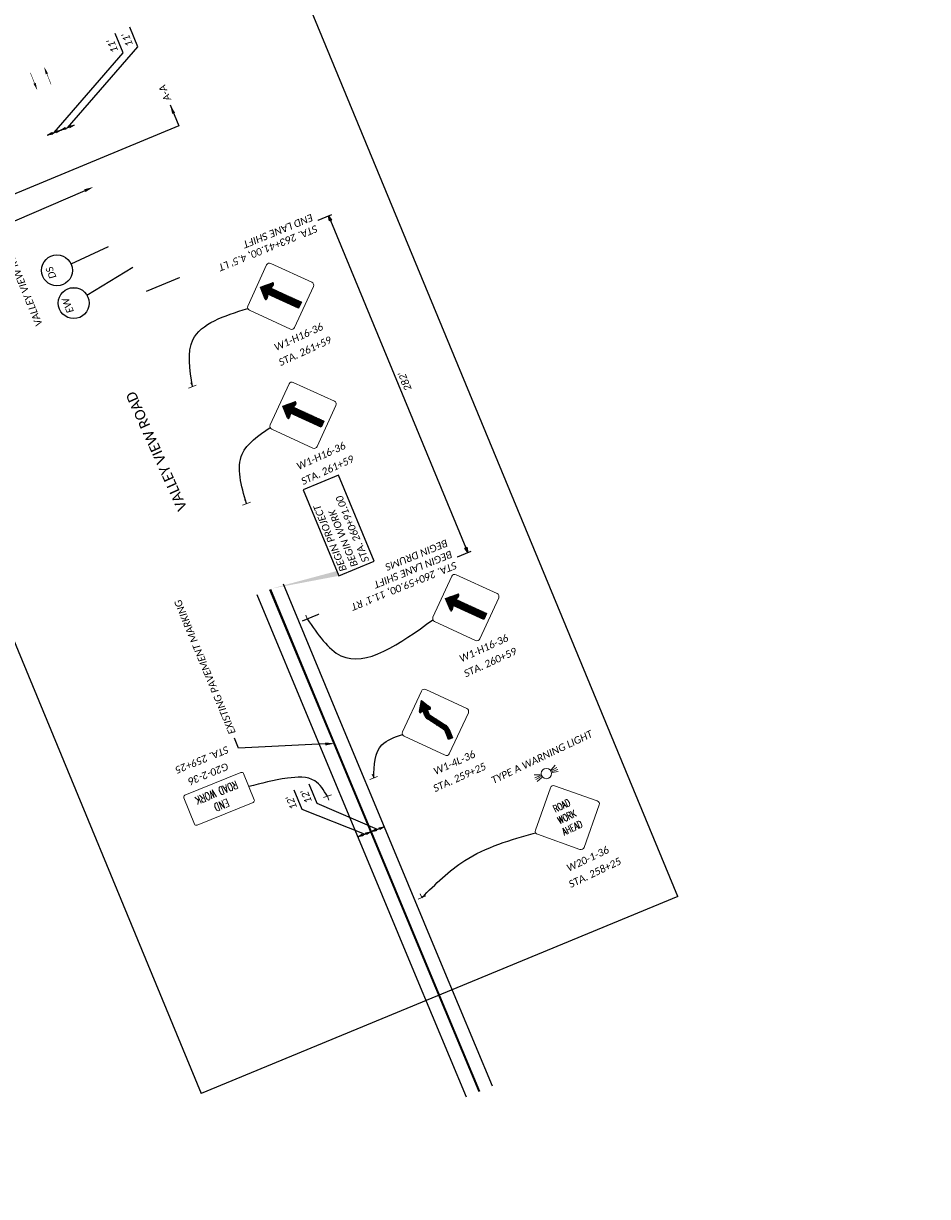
# Model space of a CAD drawing. Header units: feet. Extents: x 2244016 to 2247200, y 592529 to 600252.
# Tile 4 of 5: x 2245798 to 2246499, y 595209 to 596119. Entities that reach past the tile are written whole.
import ezdxf
from ezdxf import colors
from ezdxf.entities.mleader import LeaderData, LeaderLine
from ezdxf.enums import TextEntityAlignment as Align
from ezdxf.math import Vec2, Vec3

# ---------------------------------------------------------------- set-up
doc = ezdxf.new("R2010")
doc.units = ezdxf.units.FT
doc.header["$MEASUREMENT"] = 0
doc.set_wipeout_variables(frame=1)
doc.linetypes.add('dsolidcl', pattern=[0])
for name, color, linetype in [('0_XRef_1', 7, 'Continuous'), ('MT_P_Edge_Line', 7, 'Continuous'), ('MT_P_Text', 7, 'Continuous'), ('PM_X_CL_Double_Solid', 2, 'dsolidcl'), ('PM_X_Edge_Line', 2, 'Continuous'), ('RD_X_Text', 7, 'Continuous'), ('SH_Text', 7, 'Continuous'), ('SN_P_Signs', 120, 'Continuous'), ('TX_P_20', 7, 'Continuous')]:
    doc.layers.add(name, color=color, linetype=linetype)
doc.layers.add('SC_Scratch1', color=7, linetype='Continuous', plot=False)
doc.styles.add('P_Slanted_Normal', font='calibrii.ttf', dxfattribs={"height": 0.14})
doc.styles.add('P_Straight_Title', font='calibri.ttf', dxfattribs={"height": 0.2})
doc.styles.add('S', font='SIMPLEX', dxfattribs={"width": 0.7})
doc.styles.add('Slanted-Normal', font='font31.shx', dxfattribs={"height": 0.14})
doc.dimstyles.new('Dec-2  Slanted', dxfattribs={"dimtxt": 0.14, "dimasz": 0.14, "dimexe": 0.07, "dimexo": 0.07, "dimgap": 0.07, "dimtad": 1, "dimzin": 3, "dimdsep": 46, "dimtxsty": 'Slanted-Normal', "dimblk": 'Dim1', "dimcen": 0, "dimclrd": 95, "dimclre": 95, "dimclrt": 7, "dimazin": 3, "dimtfac": 1, "dimtix": 1, "dimtofl": 0, "dimtmove": 1, "dimatfit": 3, "dimldrblk": 'Dim1', "dimfxl": 1, "dimtolj": 1, "dimtzin": 0, "dimlwd": -1, "dimlwe": -1, "dimarcsym": 0})

# ---------------------------------------------------------------- blocks, each defined once
blk = doc.blocks.new('Dim1')
h = blk.add_hatch(color=4)
h.dxf.hatch_style = 1
h.paths.add_polyline_path([(0, 0), (-1, -0.2), (-1, 0.2)])
at = {"color": 4}
blk.add_lwpolyline([(0, 0), (-1, -0.2), (-1, 0.2), (0, 0)], dxfattribs=at)
blk = doc.blocks.new('*D1020')
at = {"layer": 'Defpoints', "color": 0, "transparency": 16777216}
for p in [(2245890.45, 595910.32), (2246142.05, 595708.68), (2246011.27, 595654.57)]:
    blk.add_point(p, dxfattribs=at)
at = {"layer": 'SH_Text', "color": 95, "linetype": 'Continuous', "transparency": 16777216}
for p, q in [((2245893.03, 595911.39), (2246036.62, 595970.8)), ((2246035.56, 595966.03), (2246140.52, 595712.37)), ((2246013.86, 595655.64), (2246144.63, 595709.75))]:
    blk.add_line(p, q, dxfattribs=at)
at = {"layer": 'SH_Text', "color": 95, "transparency": 16777216, "xscale": 4, "yscale": 4, "zscale": 4}
for p, rotation in [((2246034.03, 595969.73), 112.4782645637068), ((2246142.05, 595708.68), 292.4782645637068)]:
    blk.add_blockref('Dim1', p, dxfattribs=dict(at, rotation=rotation))
at = {"layer": 'SH_Text', "color": 7, "transparency": 16777216, "insert": (2246093.28, 595841.37), "char_height": 5.6, "attachment_point": 5, "rotation": 112.47826, "style": 'P_Slanted_Normal'}
blk.add_mtext("\\A1;282'", dxfattribs=at)
blk = doc.blocks.new('ARR')
at = {"const_width": 0.0138}
blk.add_lwpolyline([(0.295, 0.001), (0.001, 0.001)], dxfattribs=at)
blk.add_solid([(0.292, 0.032), (0.292, -0.032), (0.484, 0.001)])
blk = doc.blocks.new('*U1025')
blk.add_wipeout([(-0.298, 0.023), (-0.295, 0.045), (-0.291, 0.07), (-0.285, 0.091), (-0.277, 0.112), (-0.268, 0.133), (-0.257, 0.153), (-0.245, 0.172), (-0.234, 0.186), (-0.221, 0.202), (-0.206, 0.217), (-0.188, 0.233), (-0.172, 0.245), (-0.158, 0.254), (-0.142, 0.263), (-0.124, 0.272), (-0.105, 0.28), (-0.084, 0.287), (-0.058, 0.293), (-0.036, 0.297), (-0.012, 0.299), (0, 0.299), (0.022, 0.298), (0.043, 0.296), (0.069, 0.291), (0.09, 0.285), (0.111, 0.278), (0.135, 0.266), (0.153, 0.256), (0.17, 0.246), (0.187, 0.233), (0.203, 0.219), (0.217, 0.205), (0.23, 0.191), (0.24, 0.178), (0.253, 0.159), (0.264, 0.141), (0.273, 0.122), (0.281, 0.103), (0.286, 0.086), (0.291, 0.068), (0.294, 0.053), (0.297, 0.037), (0.298, 0.018), (0.299, 0), (0.298, -0.02), (0.296, -0.04), (0.293, -0.059), (0.289, -0.076), (0.284, -0.093), (0.278, -0.109), (0.272, -0.123), (0.263, -0.141), (0.254, -0.157), (0.245, -0.171), (0.232, -0.188), (0.22, -0.202), (0.211, -0.211), (0.198, -0.224), (0.188, -0.232), (0.172, -0.244), (0.151, -0.258), (0.129, -0.27), (0.112, -0.277), (0.094, -0.284), (0.07, -0.291), (0.057, -0.293), (0.038, -0.296), (0.025, -0.298), (0.011, -0.299), (0, -0.299), (-0.006, -0.299), (-0.018, -0.298), (-0.028, -0.298), (-0.04, -0.296), (-0.052, -0.294), (-0.064, -0.292), (-0.077, -0.289), (-0.092, -0.284), (-0.115, -0.276), (-0.135, -0.267), (-0.15, -0.258), (-0.168, -0.247), (-0.182, -0.237), (-0.199, -0.223), (-0.218, -0.204), (-0.232, -0.189), (-0.246, -0.17), (-0.255, -0.155), (-0.266, -0.137), (-0.275, -0.118), (-0.283, -0.097), (-0.29, -0.074), (-0.294, -0.054), (-0.297, -0.033), (-0.299, -0.015), (-0.299, 0)])
at = {"flags": 128}
blk.add_lwpolyline([(0.015, -0.3), (0.055, -1.099)], dxfattribs=at)
blk.add_circle((0, 0), 0.3)
at = {"style": 'P_Slanted_Normal', "flags": 8}
for tag, p in [('ITEMTYPE', (0, 0.125)), ('ITEMNUMBER', (0, -0.125))]:
    blk.add_attdef(tag, text='', height=0.14, dxfattribs=at).set_placement(p, align=Align.MIDDLE_CENTER)
blk = doc.blocks.new('*U1026')
blk.add_wipeout([(-0.298, 0.023), (-0.295, 0.045), (-0.291, 0.07), (-0.285, 0.091), (-0.277, 0.112), (-0.268, 0.133), (-0.257, 0.153), (-0.245, 0.172), (-0.234, 0.186), (-0.221, 0.202), (-0.206, 0.217), (-0.188, 0.233), (-0.172, 0.245), (-0.158, 0.254), (-0.142, 0.263), (-0.124, 0.272), (-0.105, 0.28), (-0.084, 0.287), (-0.058, 0.293), (-0.036, 0.297), (-0.012, 0.299), (0, 0.299), (0.022, 0.298), (0.043, 0.296), (0.069, 0.291), (0.09, 0.285), (0.111, 0.278), (0.135, 0.266), (0.153, 0.256), (0.17, 0.246), (0.187, 0.233), (0.203, 0.219), (0.217, 0.205), (0.23, 0.191), (0.24, 0.178), (0.253, 0.159), (0.264, 0.141), (0.273, 0.122), (0.281, 0.103), (0.286, 0.086), (0.291, 0.068), (0.294, 0.053), (0.297, 0.037), (0.298, 0.018), (0.299, 0), (0.298, -0.02), (0.296, -0.04), (0.293, -0.059), (0.289, -0.076), (0.284, -0.093), (0.278, -0.109), (0.272, -0.123), (0.263, -0.141), (0.254, -0.157), (0.245, -0.171), (0.232, -0.188), (0.22, -0.202), (0.211, -0.211), (0.198, -0.224), (0.188, -0.232), (0.172, -0.244), (0.151, -0.258), (0.129, -0.27), (0.112, -0.277), (0.094, -0.284), (0.07, -0.291), (0.057, -0.293), (0.038, -0.296), (0.025, -0.298), (0.011, -0.299), (0, -0.299), (-0.006, -0.299), (-0.018, -0.298), (-0.028, -0.298), (-0.04, -0.296), (-0.052, -0.294), (-0.064, -0.292), (-0.077, -0.289), (-0.092, -0.284), (-0.115, -0.276), (-0.135, -0.267), (-0.15, -0.258), (-0.168, -0.247), (-0.182, -0.237), (-0.199, -0.223), (-0.218, -0.204), (-0.232, -0.189), (-0.246, -0.17), (-0.255, -0.155), (-0.266, -0.137), (-0.275, -0.118), (-0.283, -0.097), (-0.29, -0.074), (-0.294, -0.054), (-0.297, -0.033), (-0.299, -0.015), (-0.299, 0)])
at = {"flags": 128}
blk.add_lwpolyline([(0.049, -0.296), (0.219, -1.323)], dxfattribs=at)
blk.add_circle((0, 0), 0.3)
at = {"style": 'P_Slanted_Normal', "flags": 8}
for tag, p in [('ITEMTYPE', (0, 0.125)), ('ITEMNUMBER', (0, -0.125))]:
    blk.add_attdef(tag, text='', height=0.14, dxfattribs=at).set_placement(p, align=Align.MIDDLE_CENTER)
blk = doc.blocks.new('SGN1PP')
at = {"layer": 'SN_P_Signs', "color": 120, "linetype": 'Continuous', "lineweight": 13}
for p, q in [((0, 0), (-0.08, 0)), ((0, 0.08), (0, -0.08))]:
    blk.add_line(p, q, dxfattribs=at)
blk = doc.blocks.new('A$Cb5b69d97')
at = {"layer": 'SN_P_Signs', "linetype": 'Continuous'}
for p, q in [((-3.5, -8.91), (-4.75, -6.91)), ((-2.99, -8.75), (-4.43, -6.44)), ((-2.47, -8.59), (-4.11, -5.97)), ((2.08, -14.89), (-3.78, -5.5)), ((2.08, -13.91), (-3.46, -5.03)), ((2.08, -12.92), (-3.14, -4.57)), ((2.08, -11.94), (-2.82, -4.1)), ((2.08, -10.95), (-2.49, -3.63)), ((2.08, -9.97), (-2.17, -3.16)), ((2.08, -8.98), (-1.85, -2.69)), ((2.44, -8.58), (-1.53, -2.22)), ((3.21, -8.82), (-1.2, -1.75)), ((3.97, -9.06), (-0.88, -1.28)), ((4.72, -9.27), (-0.56, -0.81)), ((5.25, -9.13), (-0.24, -0.35)), ((5.59, -8.68), (1.78, -2.58)), ((-5.19, -9.17), (-5.62, -8.47)), ((-4.53, -9.23), (-5.4, -7.85)), ((-4.02, -9.07), (-5.07, -7.38)), ((2.08, -15.88), (-2.08, -9.21)), ((2.08, -16.87), (-2.08, -10.2)), ((2.08, -17.85), (-2.08, -11.18)), ((2.08, -18.84), (-2.08, -12.17)), ((2.08, -19.82), (-2.08, -13.15)), ((2.08, -20.81), (-2.08, -14.14)), ((2.08, -21.79), (-2.08, -15.12)), ((2.08, -22.78), (-2.08, -16.11)), ((2.08, -23.76), (-2.08, -17.09)), ((2.08, -24.75), (-2.08, -18.08)), ((2.08, -25.73), (-2.08, -19.06)), ((2.08, -26.72), (-2.08, -20.05)), ((2.08, -27.7), (-2.08, -21.03)), ((2.08, -28.69), (-2.08, -22.02)), ((2.08, -29.67), (-2.08, -23)), ((2.08, -30.66), (-2.08, -23.99)), ((2.08, -31.64), (-2.08, -24.97)), ((2.1, -32.65), (-2.08, -25.96)), ((2.08, -33.61), (-2.08, -26.94)), ((2.08, -34.6), (-2.08, -27.93)), ((2.08, -35.58), (-2.08, -28.91)), ((2.08, -36.57), (-2.08, -29.9)), ((2.05, -37.5), (-2.08, -30.88)), ((1.44, -37.5), (-2.08, -31.87)), ((0.82, -37.5), (-2.08, -32.85)), ((0.2, -37.5), (-2.08, -33.84)), ((-0.41, -37.5), (-2.08, -34.82)), ((-1.03, -37.5), (-2.08, -35.81)), ((-1.64, -37.5), (-2.08, -36.79))]:
    blk.add_line(p, q, dxfattribs=at)
at = {"layer": 'SN_P_Signs', "flags": 128}
blk.add_lwpolyline([(-2.08, -37.5), (-2.08, -8.46), (-4.54, -9.23, -0.712491), (-5.48, -7.97), (0, 0), (5.48, -7.97, -0.712491), (4.54, -9.23), (2.08, -8.46), (2.08, -19.35), (2.08, -37.5)], format="xyb", close=True, dxfattribs=at)
blk = doc.blocks.new('A$Cc3f8f2c4')
at = {"layer": 'SN_P_Signs', "linetype": 'Continuous'}
for p, q in [((-4.89, -9.27), (-5.58, -8.16)), ((-4.33, -9.17), (-5.27, -7.67)), ((-3.82, -9.01), (-4.95, -7.2)), ((-3.3, -8.85), (-4.63, -6.73)), ((-2.79, -8.68), (-4.3, -6.26)), ((-2.27, -8.52), (-3.98, -5.79)), ((15.27, -35.61), (-3.66, -5.32)), ((15.25, -34.6), (-3.34, -4.85)), ((2.09, -12.55), (-3.01, -4.38)), ((2.08, -11.55), (-2.69, -3.91)), ((2.08, -10.57), (-2.37, -3.44)), ((10.26, -28.58), (-2.08, -8.83)), ((2.08, -9.58), (-2.05, -2.98)), ((2.08, -8.6), (-1.72, -2.51)), ((2.74, -8.67), (-1.4, -2.04)), ((3.51, -8.91), (-1.08, -1.57)), ((4.27, -9.15), (-0.76, -1.1)), ((4.96, -9.26), (-0.43, -0.63)), ((5.41, -9), (-0.11, -0.16)), ((5.62, -8.35), (4.41, -6.41)), ((8.1, -26.1), (-2.08, -9.81)), ((5.94, -23.63), (-2.08, -10.8)), ((3.77, -21.15), (-2.08, -11.78)), ((1.61, -18.68), (-2.07, -12.78)), ((-0.55, -16.21), (-1.73, -14.31)), ((15.24, -33.59), (2.85, -13.76)), ((15.22, -32.58), (5.01, -16.24)), ((15.2, -31.56), (7.17, -18.71)), ((15.18, -30.55), (9.33, -21.19)), ((15.14, -29.5), (11.49, -23.66)), ((14.74, -27.86), (13.59, -26.03)), ((15.29, -36.63), (10.96, -29.7)), ((15.22, -37.5), (11.02, -30.78)), ((14.6, -37.5), (11.04, -31.8)), ((13.99, -37.5), (11.06, -32.81)), ((13.37, -37.5), (11.07, -33.82)), ((12.76, -37.5), (11.09, -34.84)), ((12.14, -37.5), (11.11, -35.85)), ((11.52, -37.5), (11.13, -36.86))]:
    blk.add_line(p, q, dxfattribs=at)
at = {"layer": 'SN_P_Signs'}
blk.add_lwpolyline([(2.08, -8.46), (2.08, -12.49, 0.134102), (2.37, -13.22), (13.32, -25.75, -0.200095), (15.18, -30.08), (15.3, -37.5), (11.14, -37.5), (11.01, -30.13, 0.217998), (10.32, -28.65), (-0.84, -15.88, -0.157181), (-2.08, -12.65), (-2.08, -8.46), (-4.54, -9.23, -0.712491), (-5.48, -7.97), (0, 0), (5.48, -7.97, -0.712491), (4.54, -9.23), (2.08, -8.46)], format="xyb", dxfattribs=at)

msp = doc.modelspace()

# ---------------------------------------------------------------- linework, layer by layer
at = {"layer": 'MT_P_Edge_Line', "color": 95, "linetype": 'Continuous'}
for p, q in [((2245886.336, 596100.847), (2245880.114, 596115.885)), ((2245874.749, 596096.204), (2245868.58, 596111.113)), ((2245821.324, 596034.209), (2245874.749, 596096.204)), ((2245831.623, 596038.074), (2245886.336, 596100.847)), ((2245816.175, 596032.276), (2245826.473, 596036.142)), ((2245826.473, 596036.142), (2245836.772, 596040.007)), ((2246013.665, 595509.282), (2246007.443, 595524.32)), ((2246025.198, 595514.054), (2246018.976, 595529.092)), ((2246072.157, 595494.004), (2246025.198, 595514.054)), ((2246061.852, 595490.136), (2246013.665, 595509.282)), ((2246067.005, 595492.07), (2246077.31, 595495.938)), ((2246056.699, 595488.202), (2246067.005, 595492.07))]:
    msp.add_line(p, q, dxfattribs=at)
at = {"layer": 'MT_P_Text', "linetype": 'Continuous'}
msp.add_line((2245911.252, 596055.843), (2245918.057, 596039.395), dxfattribs=at)
at = {"layer": 'SC_Scratch1', "color": 2}
for p, q in [((2246304.975, 595442.048), (2245846.176, 596550.878)), ((2245476.566, 596397.945), (2245935.365, 595289.115)), ((2246304.975, 595442.048), (2245935.365, 595289.115))]:
    msp.add_line(p, q, dxfattribs=at)
at = {"layer": 'SN_P_Signs', "linetype": 'Continuous', "lineweight": 13}
for p, q in [((2246206.723, 595540.079), (2246209.8, 595543.693)), ((2246207.033, 595539.612), (2246211.087, 595541.971)), ((2246207.392, 595538.842), (2246211.804, 595540.436)), ((2246198.415, 595536.195), (2246193.668, 595536.153)), ((2246198.574, 595535.658), (2246194.164, 595534.06)), ((2246198.935, 595534.889), (2246194.883, 595532.526)), ((2246199.446, 595534.177), (2246195.908, 595531.097)), ((2246207.61, 595537.994), (2246212.242, 595538.732))]:
    msp.add_line(p, q, dxfattribs=at)
at = {"layer": 'SN_P_Signs', "linetype": 'Continuous', "lineweight": 13, "flags": 128}
for points in [[(2246006.784, 595840.582, 0.4142136), (2246003.469, 595839.353), (2245988.866, 595807.545, 0.4142136), (2245990.095, 595804.23), (2246021.902, 595789.628, 0.4142136), (2246025.217, 595790.857), (2246039.82, 595822.664, 0.4142136), (2246038.591, 595825.979)], [(2246109.556, 595602.473, 0.4142136), (2246106.234, 595601.262), (2246091.464, 595569.532, 0.4142136), (2246092.675, 595566.211), (2246124.405, 595551.44, 0.4142136), (2246127.727, 595552.652), (2246142.497, 595584.381, 0.4142136), (2246141.285, 595587.703)], [(2245921.915, 595518.366), (2245930.165, 595498.106, 0.4142136), (2245932.201, 595497.248), (2245975.614, 595514.927, 0.4142136), (2245976.472, 595516.964), (2245968.222, 595537.223, 0.4142136), (2245966.186, 595538.081), (2245922.772, 595520.402, 0.4142136)], [(2246243.944, 595512.962, 0.4142136), (2246242.422, 595516.153), (2246209.431, 595527.837, 0.4142136), (2246206.24, 595526.315), (2246194.556, 595493.324, 0.4142136), (2246196.078, 595490.133), (2246229.069, 595478.449, 0.4142136), (2246232.26, 595479.971)]]:
    msp.add_lwpolyline(points, format="xyb", close=True, dxfattribs=at)
at = {"layer": 'SN_P_Signs', "linetype": 'Continuous', "lineweight": 13}
msp.add_circle((2246202.981, 595537.255), 4.017, dxfattribs=at)
at = {"layer": 'TX_P_20'}
for points in [[(2245928.533, 595837.358), (2245928.893, 595873.562), (2245971.402, 595897.872)], [(2245970.485, 595746.577), (2245967.128, 595785.01), (2245988.794, 595805.633)], [(2246069.12, 595533.86), (2246075.444, 595559.483), (2246091.382, 595567.62)], [(2246033.249, 595519.641), (2246023.344, 595531.627), (2246002.2, 595533.656), (2245972.347, 595527.094)], [(2246106.479, 595441.123), (2246139.676, 595469.781), (2246194.656, 595491.414)]]:
    msp.add_spline(points, degree=3, dxfattribs=at)
msp.add_solid([(2245912.896, 596048.731), (2245911.252, 596055.843), (2245915.114, 596049.649)], dxfattribs=at)

# ---------------------------------------------------------------- block references
at = {"layer": 'MT_P_Edge_Line', "color": 95}
for p, xscale, yscale, zscale, rotation in [((2245836.772, 596040.007), 3.999999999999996, 3.999999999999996, 3.999999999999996, 20.57359634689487), ((2245816.175, 596032.276), 4, 4, 4, 200.5735963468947), ((2245826.473, 596036.142), 3.999999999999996, 3.999999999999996, 3.999999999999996, 20.57359634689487), ((2245826.473, 596036.142), 4, 4, 4, 200.5735963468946), ((2246077.31, 595495.938), 3.999999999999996, 3.999999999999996, 3.999999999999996, 20.57359634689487), ((2246056.699, 595488.202), 4, 4, 4, 200.5735963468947), ((2246067.005, 595492.07), 3.999999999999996, 3.999999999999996, 3.999999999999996, 20.57359634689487), ((2246067.005, 595492.07), 4, 4, 4, 200.5735963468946)]:
    msp.add_blockref('Dim1', p, dxfattribs=dict(at, xscale=xscale, yscale=yscale, zscale=zscale, rotation=rotation))
at = {"layer": 'MT_P_Text', "xscale": -30, "yscale": 29.99999999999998, "zscale": 30}
for p, rotation in [((2245818.868, 596071.708), 291.4862704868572), ((2245802.96, 596080.616), 111.4862704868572)]:
    msp.add_blockref('ARR', p, dxfattribs=dict(at, rotation=rotation))
at = {"layer": 'SN_P_Signs'}
for p, xscale, yscale, zscale, rotation in [((2245928.533, 595837.358), 40, 40, 40, 291.354231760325), ((2245970.485, 595746.577), 40, 40, 40, 291.354231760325), ((2246069.12, 595533.86), 40.00000000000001, 40.00000000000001, 40.00000000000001, 292.6894215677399), ((2246033.249, 595519.641), 40.00000000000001, 40.00000000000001, 40.00000000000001, 108.7631595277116), ((2246106.479, 595441.123), 40, 40, 40, 292.8998776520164)]:
    msp.add_blockref('SGN1PP', p, dxfattribs=dict(at, xscale=xscale, yscale=yscale, zscale=zscale, rotation=rotation))
at = {"layer": 'SN_P_Signs', "xscale": 1.25, "yscale": 0.9, "rotation": 65.34042997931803}
msp.add_blockref('A$Cb5b69d97', (2245998.698, 595822.203), dxfattribs=at)
at = {"layer": 'TX_P_20', "xscale": 0.8000000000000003, "yscale": 0.95, "rotation": 20.71567012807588}
msp.add_blockref('A$Cc3f8f2c4', (2246106.057, 595593.961), dxfattribs=at)

# ---------------------------------------------------------------- texts
at = {"layer": 'MT_P_Edge_Line', "color": 7, "char_height": 5.6, "attachment_point": 5, "rotation": 112.478265, "style": 'P_Slanted_Normal'}
for s, insert in [("\\A1;11'", (2245866.511, 596101.45)), ("\\A1;11'", (2245877.987, 596106.199)), ("\\A1;12'", (2246016.849, 595519.406)), ("\\A1;12'", (2246005.373, 595514.658))]:
    msp.add_mtext(s, dxfattribs=dict(at, insert=insert))
at = {"layer": 'RD_X_Text', "style": 'P_Straight_Title'}
msp.add_text('VALLEY VIEW ROAD', height=8, rotation=114.142737, dxfattribs=at).set_placement((2245904.274, 595788.801), align=Align.CENTER)
at = {"layer": 'SN_P_Signs', "style": 'P_Slanted_Normal'}
for s, rotation, p in [('W1-H16-36', 24.57223, (2245993.529, 595864.806)), ('STA. 261+59', 24.57223, (2245997.053, 595853.176)), ('W1-H16-36', 24.57223, (2246010.921, 595772.567)), ('STA. 261+59', 24.57223, (2246014.445, 595760.938)), ('W1-H16-36', 24.57223, (2246137.125, 595623.431)), ('STA. 260+59', 24.57223, (2246140.649, 595611.801)), ('TYPE A WARNING LIGHT', 25.497326, (2246161.965, 595529.115)), ('STA. 259+25', 202.157341, (2245955.217, 595558.733)), ('W1-4L-36', 24.269667, (2246117.068, 595536.085)), ('G20-2-36', 202.157341, (2245955.149, 595545.749)), ('STA. 259+25', 24.269667, (2246116.796, 595522.79)), ('W20-1-36', 25.497326, (2246220.393, 595461.021)), ('STA. 258+25', 25.497326, (2246221.978, 595448.482))]:
    msp.add_text(s, height=5.6, rotation=rotation, dxfattribs=at).set_placement(p)
at = {"layer": 'SN_P_Signs', "linetype": 'Continuous', "lineweight": 13, "style": 'S', "width": 0.7}
for s, height, rotation, p in [('ROAD WORK', 6.25, 202.157341, (2245946.05, 595525.383)), ('END', 6.25, 202.157341, (2245949.979, 595515.735)), ('ROAD', 5.5554, 25.497326, (2246216.053, 595509.847)), ('WORK', 5.5554, 25.497326, (2246220.152, 595501.251)), ('AHEAD', 5.5554, 25.497326, (2246224.252, 595492.655))]:
    msp.add_text(s, height=height, rotation=rotation, dxfattribs=at).set_placement(p, align=Align.CENTER)
at = {"layer": 'TX_P_20', "insert": (2245901.211, 596071.719), "char_height": 5.6, "width": 14.93909, "attachment_point": 3, "rotation": 112.764297, "style": 'P_Slanted_Normal'}
msp.add_mtext('\\pxql;A-A', dxfattribs=at)

# ---------------------------------------------------------------- dimensions: what is measured, and where the dimension line sits
at = {"layer": 'SH_Text'}
dim = msp.add_linear_dim(base=(2246142.047, 595708.676), p1=(2245890.446, 595910.319), p2=(2246011.272, 595654.565), angle=112.478265, text="282'", dimstyle='Dec-2  Slanted', override={"dimasz": 0.1, "dimpost": "'", "dimtxsty": 'P_Slanted_Normal'}, dxfattribs=at)
dim.commit()
dim.dimension.update_dxf_attribs({"geometry": '*D1020', "text_midpoint": (2246093.277, 595841.37)})

# ---------------------------------------------------------------- next in the draw order: texts
at = {"layer": 'TX_P_20', "char_height": 5.6, "width": 110.2109, "attachment_point": 3, "rotation": 202.142105, "style": 'P_Slanted_Normal', "bg_fill": 2}
for s, insert in [("\\pxql;STA. 263+41.00, 4.5' LT\\PEND LANE SHIFT", (2245924.18, 595915.967)), ("\\pxql;STA. 260+59.00, 11.1' RT\\PBEGIN LANE SHIFT\\PBEGIN DRUMS", (2246032.196, 595654.913))]:
    msp.add_mtext(s, dxfattribs=dict(at, insert=insert))

# ---------------------------------------------------------------- next in the draw order: hatches: boundary and pattern name
at = {"layer": '0_XRef_1'}
h = msp.add_hatch(color=256, dxfattribs=at)
h.dxf.hatch_style = 1
h.paths.add_polyline_path([(2245989.794, 595680.675), (2246040.461, 595694.284), (2246042.005, 595690.552)])

# ---------------------------------------------------------------- next in the draw order: linework, layer by layer
at = {"layer": 'MT_P_Text', "linetype": 'Continuous', "flags": 128}
msp.add_lwpolyline([(2245918.057, 596039.395), (2245771.389, 595978.708)], dxfattribs=at)
at = {"layer": 'PM_X_CL_Double_Solid', "flags": 128}
for points in [[(2245988.406, 595680.1), (2246032.942, 595572.802), (2246072.034, 595479.165), (2246111.006, 595385.325), (2246150.643, 595290.628)], [(2245989.016, 595680.353), (2246033.552, 595573.056), (2246072.644, 595479.419), (2246111.615, 595385.579), (2246151.251, 595290.882)]]:
    msp.add_lwpolyline(points, dxfattribs=at)
at = {"layer": 'PM_X_Edge_Line', "flags": 128}
for points in [[(2245998.875, 595684.432), (2246043.402, 595577.156), (2246082.494, 595483.52), (2246121.463, 595389.685), (2246161.094, 595295.002)], [(2245978.547, 595676.021), (2246023.092, 595568.702), (2246062.184, 595475.064), (2246101.157, 595381.219), (2246140.8, 595286.508)]]:
    msp.add_lwpolyline(points, dxfattribs=at)
at = {"layer": 'SN_P_Signs', "linetype": 'Continuous', "lineweight": 13, "flags": 128}
for points in [[(2245989.392, 595932.82, 0.4142136), (2245986.077, 595931.591), (2245971.474, 595899.784, 0.4142136), (2245972.703, 595896.469), (2246004.51, 595881.866, 0.4142136), (2246007.825, 595883.095), (2246022.428, 595914.902, 0.4142136), (2246021.199, 595918.217)], [(2246132.988, 595691.445, 0.4142136), (2246129.673, 595690.216), (2246115.07, 595658.409, 0.4142136), (2246116.299, 595655.094), (2246148.106, 595640.492, 0.4142136), (2246151.421, 595641.72), (2246166.024, 595673.528, 0.4142136), (2246164.795, 595676.843)]]:
    msp.add_lwpolyline(points, format="xyb", close=True, dxfattribs=at)
at = {"layer": 'TX_P_20'}
msp.add_lwpolyline([(2246069.471, 595701.966), (2246041.789, 595768.575), (2246014.426, 595757.203), (2246042.005, 595690.552)], close=True, dxfattribs=at)
msp.add_spline([(2246017.609, 595657.187), (2246043.71, 595628.624), (2246114.998, 595656.497)], degree=3, dxfattribs=at)

# ---------------------------------------------------------------- next in the draw order: block references
at = {"layer": 'SN_P_Signs', "xscale": 1.25, "yscale": 0.9, "rotation": 65.34042997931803}
for p in [(2245981.306, 595914.441), (2246124.902, 595673.066)]:
    msp.add_blockref('A$Cb5b69d97', p, dxfattribs=at)
at = {"layer": 'SN_P_Signs', "xscale": 40, "yscale": 40, "zscale": 40, "rotation": 291.354231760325}
msp.add_blockref('SGN1PP', (2246017.609, 595657.187), dxfattribs=at)

# ---------------------------------------------------------------- next in the draw order: texts
at = {"layer": 'TX_P_20', "insert": (2246014.652, 595762.207), "char_height": 5.6, "width": 74.70729, "attachment_point": 3, "rotation": 112.53599, "style": 'P_Slanted_Normal'}
msp.add_mtext('\\pxql;BEGIN PROJECT\\PBEGIN WORK\\PSTA. 260+91.00', dxfattribs=at)

# ---------------------------------------------------------------- next in the draw order: leaders
at = {"layer": 'TX_P_20'}
ml = msp.add_multileader_mtext('Standard', dxfattribs=at)
ml.set_content('EXISTING PAVEMENT MARKING', color=256, style='P_Slanted_Normal')
ml.set_leader_properties()
ml.build(insert=Vec2(0, 0))
ml.multileader.update_dxf_attribs({"dogleg_length": 0.215, "arrow_head_size": 7.2, "scale": 40})
ctx = ml.context
ctx.base_point, ctx.scale, ctx.char_height, ctx.arrow_head_size, ctx.landing_gap_size, ctx.plane_origin, ctx.plane_x_axis, ctx.plane_y_axis = Vec3(2245961.066, 595564.781), 40, 5.6, 7.2, 3.6, Vec3(2246381.923, 595566.579), Vec3(-0.3823329, 0.9240246), Vec3(-0.9240246, -0.3823329)
notes = []
notes.append((ctx, [(0, (1, 1, 0), (2245964.356, 595556.832), (-0.3823329, 0.9240246), 8.603, [(0, [(2246038.772, 595560.552)], 0, [])])]))
ctx.mtext.insert, ctx.mtext.text_direction, ctx.mtext.rotation, ctx.mtext.width, ctx.mtext.defined_height, ctx.mtext.flow_direction = Vec3(2245957.067, 595567.022), Vec3(-0.3823329, 0.9240246), 1.9631161, 62.69486, 5.782, 5
ml = msp.add_multileader_mtext('Standard', dxfattribs=at)
ml.set_content('{\\fOHDOTSymbols|b0|i1|c186|p2;\\H1.08333x;\ue0a4} CONST. \\PVALLEY VIEW ROAD', color=256, style='P_Slanted_Normal')
ml.set_leader_properties()
ml.build(insert=Vec2(0, 0))
ml.multileader.update_dxf_attribs({"dogleg_length": 0.36, "arrow_head_size": 7.2, "scale": 40})
ctx = ml.context
ctx.base_point, ctx.scale, ctx.char_height, ctx.arrow_head_size, ctx.landing_gap_size, ctx.plane_origin, ctx.plane_x_axis, ctx.plane_y_axis = Vec3(2245801.881, 595877.547), 40, 5.6, 7.2, 3.6, Vec3(2245944.604, 595708.842), Vec3(-0.3823329, 0.9240246), Vec3(-0.9240246, -0.3823329)
ctx.text_align_type = 2
notes.append((ctx, [(1, (1, 1, 0), (2245769.226, 595956.468), (0.3823329, -0.9240246), 8.603, [(0, [(2245851.756, 595992.054)], 0, [])])]))
ctx.mtext.insert, ctx.mtext.text_direction, ctx.mtext.rotation, ctx.mtext.width, ctx.mtext.defined_height, ctx.mtext.alignment, ctx.mtext.flow_direction = Vec3(2245771.266, 595944.106), Vec3(-0.3823329, 0.9240246), 1.9631161, 92.38554, 15.888, 3, 5
for ctx, leaders in notes:
    for number, flags, end, landing, length, lines in leaders:
        leader = LeaderData()
        leader.index, (leader.has_last_leader_line, leader.has_dogleg_vector, leader.attachment_direction) = number, flags
        leader.last_leader_point, leader.dogleg_vector, leader.dogleg_length = Vec3(end), Vec3(landing), length
        for number, points, colour, breaks in lines:
            line = LeaderLine()
            line.index, line.vertices, line.color, line.breaks = number, Vec3.list(points), colors.encode_raw_color(colour), breaks
            leader.lines.append(line)
        ctx.leaders.append(leader)

# ---------------------------------------------------------------- next in the draw order: block references
ref = msp.add_blockref('*U1025', (2245823.527, 595927.441), dxfattribs=dict(at, xscale=40, yscale=40, zscale=40, rotation=112))
ref.add_attrib('ITEMTYPE', 'DS', dxfattribs={"layer": '0', "height": 5.6, "rotation": 112, "style": 'P_Slanted_Normal'}).set_placement((2245818.891, 595925.568), align=Align.MIDDLE_CENTER)

# ---------------------------------------------------------------- next in the draw order: block references
ref = msp.add_blockref('*U1026', (2245836.493, 595902.066), dxfattribs=dict(at, xscale=40, yscale=40, zscale=40, rotation=112))
ref.add_attrib('ITEMTYPE', 'EW', dxfattribs={"layer": '0', "height": 5.6, "rotation": 112, "style": 'P_Slanted_Normal'}).set_placement((2245831.857, 595900.192), align=Align.MIDDLE_CENTER)

doc.saveas('drawing.dxf')
